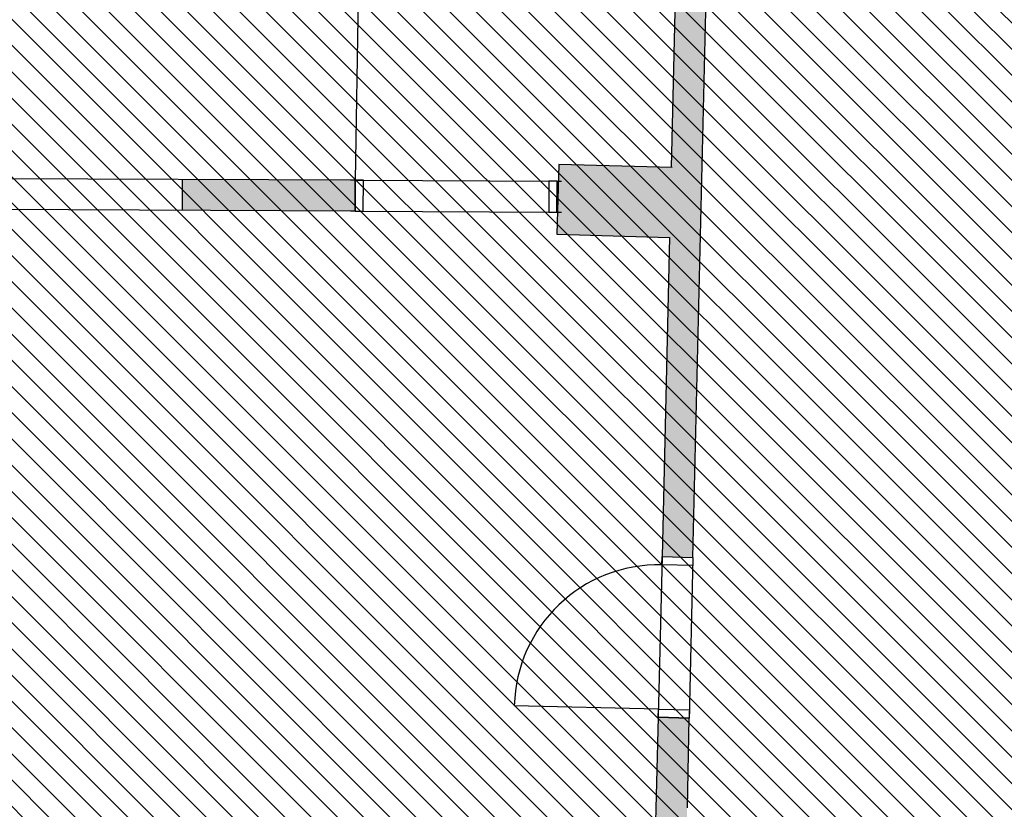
# Model space of a CAD drawing. Header units: millimetres. Extents: x -40276 to 214973, y -147941 to 35228.
# Tile 152 of 256: x -10525 to -5747, y 2339 to 6171. Entities that reach past the tile are written whole.
import ezdxf

# ---------------------------------------------------------------- set-up
doc = ezdxf.new("R2010")
doc.units = ezdxf.units.MM
doc.header["$MEASUREMENT"] = 0
for name, color, linetype in [('1._POHLED ZÁPADNÍ_2_0_plochy', 7, 'Continuous'), ('1._POHLED ZÁPADNÍ_2_2D prvky - obecné', 7, 'Continuous'), ('1._POHLED ZÁPADNÍ_2_Konstrukce - nosné', 7, 'Continuous'), ('1._POHLED ZÁPADNÍ_2_Nové_Konstrukce - nosné', 7, 'Continuous'), ('1._POHLED ZÁPADNÍ_2_Výplně – Řezové', 7, 'Continuous')]:
    doc.layers.add(name, color=color, linetype=linetype)

msp = doc.modelspace()

# ---------------------------------------------------------------- hatches: boundary and pattern name
at = {"layer": '1._POHLED ZÁPADNÍ_2_0_plochy', "linetype": 'Continuous', "lineweight": 20, "true_color": 0xffaaaa}
h = msp.add_hatch(dxfattribs=at)
h.set_pattern_fill('Izolační_tvárnice_0002', color=21, style=0, pattern_type=2)
h.set_pattern_definition([(315, (-10360.18, 9405.31), (63.6396, 63.6396), [])])
h.paths.add_polyline_path([(-10906.3, 18690.2), (-10970.7, 9084.1), (-20311.4, 10009.9), (-20479.4, 269.7), (-242.3, 419.8), (-238.4, 17796)])
at = {"layer": '1._POHLED ZÁPADNÍ_2_Výplně – Řezové', "linetype": 'Continuous', "lineweight": 13}
for points in [[(-7304.9, 7951.5), (-7407.6, 3565.5), (-7257.7, 3562), (-7155.2, 7936)], [(-7918, 5130.3), (-7371.3, 5114.6), (-7363.4, 5454.5), (-7908.2, 5470.2)], [(-9734.6, 5395.8), (-9735.3, 5245.8), (-8897.7, 5242.1), (-8897, 5392.1)], [(-7917.7, 5237.8), (-7910.9, 5237.8), (-7910.2, 5387.8), (-7917.1, 5387.8)], [(-7466.4, 1054.6), (-7316.5, 1051.1), (-7275.9, 2782.2), (-7425.9, 2785.7)]]:
    msp.add_hatch(color=254, dxfattribs=at).paths.add_polyline_path(points)

# ---------------------------------------------------------------- linework, layer by layer
at = {"layer": '1._POHLED ZÁPADNÍ_2_2D prvky - obecné', "color": 7, "linetype": 'Continuous', "lineweight": 25}
for p, q in [((-7304.9, 7951.5), (-7363.4, 5454.5)), ((-7257.7, 3562), (-7158.8, 7784.8)), ((-8870.2, 7022), (-8897, 5392.1)), ((-7908.3, 5467.9), (-7918, 5130.3)), ((-7358.4, 5454.4), (-7908.3, 5467.9)), ((-7918, 5130.3), (-7371.3, 5114.6)), ((-7371.3, 5114.6), (-7407.6, 3565.5)), ((-7407.6, 3565.5), (-7257.7, 3562))]:
    msp.add_line(p, q, dxfattribs=at)
at = {"layer": '1._POHLED ZÁPADNÍ_2_Konstrukce - nosné', "color": 7, "linetype": 'Continuous', "lineweight": 25}
for p, q in [((-8877.7, 5392), (-12334.6, 5407.2)), ((-9735.3, 5245.8), (-9734.6, 5395.8)), ((-9735.3, 5245.8), (-9734.6, 5395.8)), ((-8897, 5392.1), (-8919, 5392.2)), ((-8897, 5392.1), (-8919, 5392.2)), ((-8897, 5392.1), (-8919, 5392.2)), ((-8897.7, 5242.1), (-8897, 5392.1)), ((-8897, 5392.1), (-8897.7, 5242.1)), ((-8897.7, 5242.1), (-8897, 5392.1)), ((-8897.7, 5242.1), (-8897, 5392.1)), ((-8897, 5392.1), (-7917.1, 5387.8)), ((-8857, 5391.9), (-8897, 5392.1)), ((-8857.7, 5241.9), (-8857, 5391.9)), ((-7957.1, 5388), (-7957.7, 5238)), ((-7917.1, 5387.8), (-7957.1, 5388)), ((-7917.7, 5237.8), (-7917.1, 5387.8)), ((-7917.7, 5237.8), (-7917.1, 5387.8)), ((-7917.7, 5237.8), (-7917.1, 5387.8)), ((-7917.7, 5237.8), (-7917.1, 5387.8)), ((-7917.1, 5387.8), (-7895.1, 5387.7)), ((-7917.1, 5387.8), (-7895.1, 5387.7)), ((-7917.1, 5387.8), (-7895.1, 5387.7)), ((-8910.5, 5242.2), (-12335.3, 5257.2)), ((-8897.7, 5242.1), (-8919.7, 5242.2)), ((-8897.7, 5242.1), (-8919.7, 5242.2)), ((-8897.7, 5242.1), (-8919.7, 5242.2)), ((-8897.7, 5242.1), (-7917.7, 5237.8)), ((-8897.7, 5242.1), (-8857.7, 5241.9)), ((-7957.7, 5238), (-7917.7, 5237.8)), ((-7917.7, 5237.8), (-7895.7, 5237.7)), ((-7917.7, 5237.8), (-7895.7, 5237.7)), ((-7917.7, 5237.8), (-7895.7, 5237.7)), ((-7407.6, 3565.5), (-7425.9, 2785.7)), ((-7408.6, 3525.5), (-7407.6, 3565.5)), ((-7407.6, 3565.5), (-7257.7, 3562)), ((-7407.6, 3565.5), (-7257.7, 3562)), ((-7407.6, 3565.5), (-7257.7, 3562)), ((-7407.6, 3565.5), (-7257.7, 3562)), ((-7257.7, 3562), (-7275.9, 2782.2)), ((-7257.7, 3562), (-7258.6, 3522)), ((-7258.6, 3522), (-7408.6, 3525.5)), ((-7425.9, 2785.7), (-7424.9, 2825.7)), ((-7424.9, 2825.7), (-7275, 2822.2)), ((-7275, 2822.2), (-7275.9, 2782.2)), ((-7425.9, 2785.7), (-7275.9, 2782.2)), ((-7275.9, 2782.2), (-7425.9, 2785.7)), ((-7425.9, 2785.7), (-7275.9, 2782.2)), ((-7425.9, 2785.7), (-7275.9, 2782.2))]:
    msp.add_line(p, q, dxfattribs=at)
at = {"layer": '1._POHLED ZÁPADNÍ_2_Konstrukce - nosné', "color": 7, "linetype": 'Continuous', "lineweight": 25, "flags": 128}
for points in [[(-7425.9, 2785.7), (-7466.4, 1201.1)], [(-7284.1, 2346.7), (-7275.9, 2782.2)]]:
    msp.add_lwpolyline(points, dxfattribs=at)
at = {"layer": '1._POHLED ZÁPADNÍ_2_Nové_Konstrukce - nosné', "color": 1, "linetype": 'Continuous', "lineweight": 25}
msp.add_line((-7424.9, 2825.7), (-8124.8, 2842.1), dxfattribs=at)
msp.add_arc((-7424.9, 2825.7), 700, 88.6585, 178.6585, dxfattribs=at)

doc.saveas('drawing.dxf')
